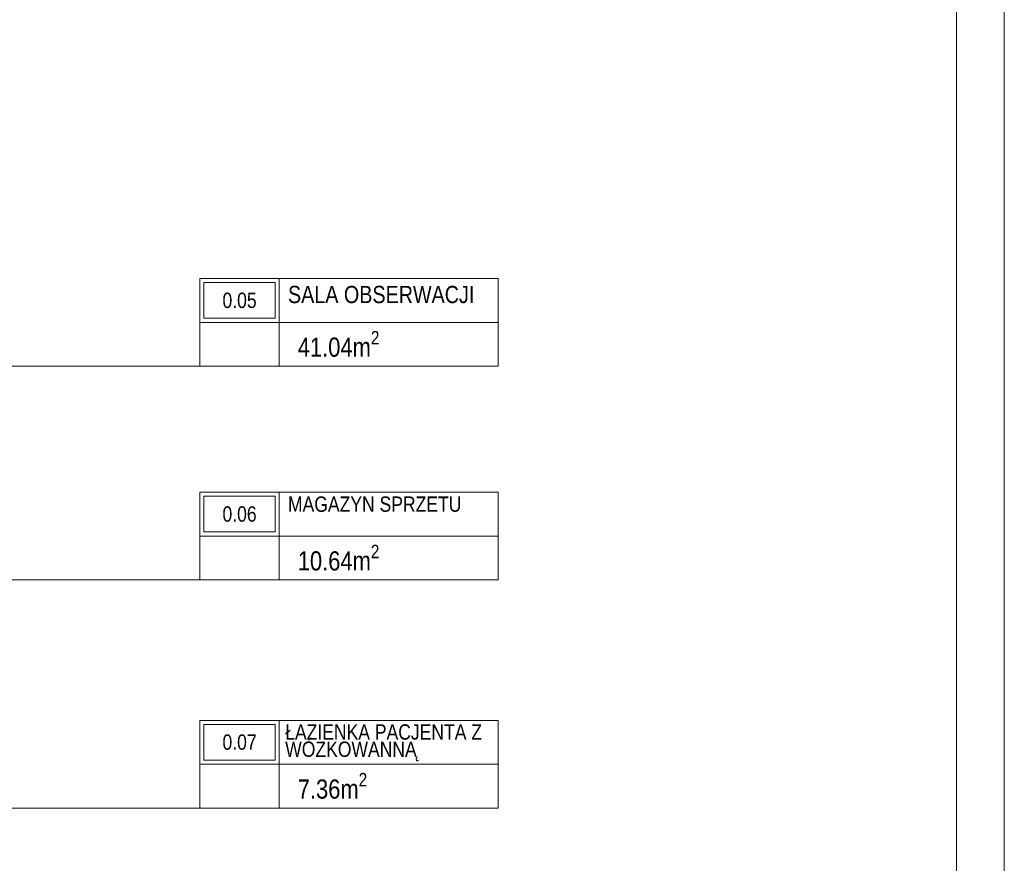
# Model space of a CAD drawing. Header units: millimetres. Extents: x -9409 to -3369, y -15007 to -6597.
# Tile 122 of 132: x -4398 to -3369, y -10825 to -9944. Entities that reach past the tile are written whole.
import ezdxf

# ---------------------------------------------------------------- set-up
doc = ezdxf.new("R2010")
doc.units = ezdxf.units.MM
for name, color, linetype, lineweight in [('A-AREA-____-IDEN', 81, 'Continuous', 5), ('SQ_Opisy', 7, 'Continuous', 18), ('SQ_PROJ.Ściany', 7, 'Continuous', 35)]:
    doc.layers.add(name, color=color, linetype=linetype, lineweight=lineweight)
doc.styles.add('Arial Narrow_2', font='ARIALN.TTF', dxfattribs={"height": 20})
doc.styles.get("Standard").update_dxf_attribs({"font": 'arial.ttf'})

# ---------------------------------------------------------------- blocks, each defined once
blk = doc.blocks.new('ET_pom_prokocim 1_200 - SZEROKA --4287470-__- 0_00 parter')
at = {"layer": 'A-AREA-____-IDEN'}
blk.add_line((2.943, 0.629), (2.943, -1.377), dxfattribs=at)
blk.add_wipeout([(-3.629, 2.634), (10, 2.634), (10, -1.377), (-3.629, -1.377)])
for p, q in [((-3.629, -1.377), (-3.629, 2.634)), ((-3.629, 2.634), (10, 2.634)), ((0, 0.629), (0, 2.634)), ((10, 2.634), (10, -1.377)), ((-3.629, 0.629), (0, 0.629)), ((0, 0.629), (0, -1.377)), ((10, 0.629), (0, 0.629)), ((10, -1.377), (-3.629, -1.377))]:
    blk.add_line(p, q, dxfattribs=at)
blk.add_lwpolyline([(-3.441, 0.817), (-0.188, 0.817), (-0.188, 2.446), (-3.441, 2.446)], close=True, dxfattribs=at)

msp = doc.modelspace()

# ---------------------------------------------------------------- block references
at = {"layer": 'A-AREA-____-IDEN', "lineweight": 18, "xscale": 22.88, "yscale": 22.88, "zscale": 22.88}
for p in [(-4126.6, -10274.7), (-4126.6, -10497.9), (-4126.6, -10736.3)]:
    msp.add_blockref('ET_pom_prokocim 1_200 - SZEROKA --4287470-__- 0_00 parter', p, dxfattribs=at)

# ---------------------------------------------------------------- next in the draw order: linework, layer by layer
at = {"layer": 'A-AREA-____-IDEN'}
for p, q in [((-3897.8, -10306.2), (-5125.9, -10306.2)), ((-3897.8, -10529.4), (-4894.8, -10529.4)), ((-3897.8, -10767.8), (-5193.2, -10767.8))]:
    msp.add_line(p, q, dxfattribs=at)
at = {"layer": 'SQ_Opisy', "color": 7, "lineweight": 9, "true_color": 0xf7f7f7}
msp.add_lwpolyline([(-9408.9, -15007.5), (-3368.9, -15007.5), (-3368.9, -6597.5), (-9408.9, -6597.5)], close=True, dxfattribs=at)
at = {"layer": 'SQ_Opisy', "lineweight": 9}
msp.add_lwpolyline([(-9208.9, -14957.5), (-3418.9, -14957.5), (-3418.9, -6647.5), (-9208.9, -6647.5)], close=True, dxfattribs=at)

# ---------------------------------------------------------------- next in the draw order: texts
at = {"layer": 'SQ_Opisy', "color": 7, "lineweight": 13}
for s, insert, char_height, width, attachment_point in [('{\\fArial Narrow|b0|i0|c238|p34;\\C256;SALA OBSERWACJI}', (-4117.5, -10222.2), 18, 198.128, 1), ('{\\fArial Narrow|b0|i0|c238|p34;\\C256;0.05}', (-4168.1, -10237.4), 16, 219.596, 5), ('{\\fArial Narrow|b0|i0|c238|p34;\\C256;0.06}', (-4168.1, -10460.6), 16, 219.596, 5), ('{\\fArial Narrow|b0|i0|c238|p34;\\C256;0.07}', (-4168.1, -10698.9), 16, 219.596, 5)]:
    msp.add_mtext(s, dxfattribs=dict(at, insert=insert, char_height=char_height, width=width, attachment_point=attachment_point))
at = {"layer": 'SQ_Opisy', "color": 7, "lineweight": 13, "char_height": 16, "width": 219.602, "attachment_point": 1, "line_spacing_factor": 0.675}
for s, insert in [('{\\fArial Narrow|b0|i0|c238|p34;\\C256;MAGAZYN SPRZETU}', (-4117.5, -10442.2)), ('{\\fArial Narrow|b0|i0|c238|p34;\\C256;ŁAZIENKA PACJENTA Z WÓZKOWANNĄ}', (-4120.4, -10680.2))]:
    msp.add_mtext(s, dxfattribs=dict(at, insert=insert))
at = {"layer": 'SQ_PROJ.Ściany', "char_height": 20, "attachment_point": 1, "style": 'Arial Narrow_2'}
for s, insert in [('\\A1;41.04m{\\H0.7x;\\S2^ ;}', (-4107.3, -10269.4)), ('\\A1;10.64m{\\H0.7x;\\S2^ ;}', (-4107.3, -10492.7)), ('\\A1;7.36m{\\H0.7x;\\S2^ ;}', (-4107.3, -10731))]:
    msp.add_mtext(s, dxfattribs=dict(at, insert=insert))

doc.saveas('drawing.dxf')
